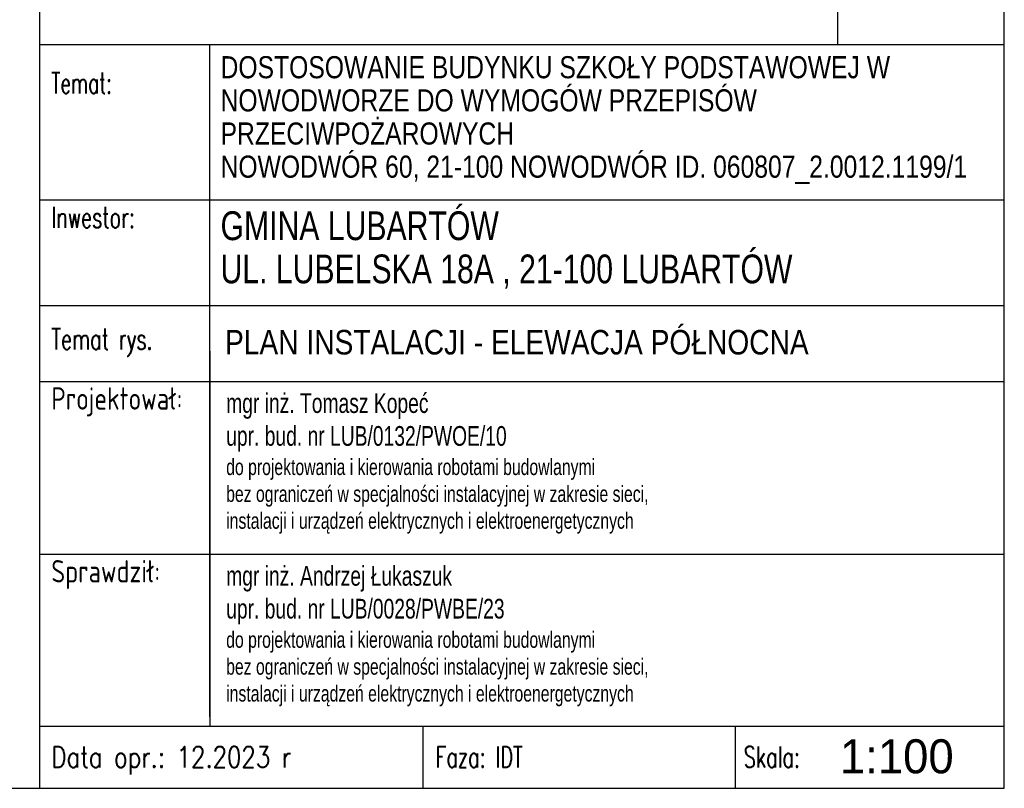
# Model space of a CAD drawing. Header units: centimetres. Extents: x -16053 to 7031, y -7778 to 254.
# Tile 251 of 256: x 2205 to 2695, y -1379 to -996. Entities that reach past the tile are written whole.
import ezdxf

# ---------------------------------------------------------------- set-up
doc = ezdxf.new("R2010")
doc.units = ezdxf.units.CM
doc.header["$MEASUREMENT"] = 0
doc.layers.add('jt_tabela', color=130, linetype='CONTINUOUS')
doc.layers.add('OPISY ELEKTRYCZNE', color=120, linetype='CONTINUOUS')
doc.styles.add('ARIAL 1-100', font='txt', dxfattribs={"width": 0.7, "height": 18})
doc.styles.add('CP_TXTCON', font='arial.ttf', dxfattribs={"width": 0.8})
doc.styles.add('DYBY', font='ROMANS.SHX', dxfattribs={"width": 0.8})
doc.styles.add('Opisowy', font='txt')

msp = doc.modelspace()

# ---------------------------------------------------------------- linework, layer by layer
at = {"layer": 'jt_tabela'}
for p, q in [((2215.036, -897.782), (2215.036, -1378.644)), ((2612.391, -1008.303), (2612.391, -897.782)), ((2695.267, -1378.644), (2695.267, -897.782)), ((2215.036, -1008.303), (2695.267, -1008.303)), ((2299.848, -1343.116), (2299.848, -1008.303)), ((2215.036, -1085.642), (2695.267, -1085.642)), ((2215.036, -1138.372), (2695.267, -1138.372)), ((2299.848, -1160.954), (2299.848, -1347.637)), ((2215.036, -1176.136), (2695.267, -1176.136)), ((2215.036, -1262.135), (2695.267, -1262.135)), ((2214.926, -1347.637), (2695.267, -1347.637)), ((2215.036, -1347.637), (2695.267, -1347.637)), ((2405.828, -1347.637), (2405.828, -1378.644)), ((2561.434, -1378.644), (2561.434, -1347.637)), ((2215.036, -1378.644), (2695.267, -1378.644))]:
    msp.add_line(p, q, dxfattribs=at)
at = {"layer": 'OPISY ELEKTRYCZNE', "linetype": 'ByBlock'}
msp.add_lwpolyline([(-1800.027, -1378.644), (2695.267, -1378.644), (2695.267, -3.091), (-1800.027, -3.091)], close=True, dxfattribs=at)

# ---------------------------------------------------------------- texts
at = {"layer": 'jt_tabela'}
for s, height, style, width, p in [('Temat:', 10.453, 'DYBY', 0.64, (2220.906, -1032.7)), ('Inwestor:', 10.453, 'DYBY', 0.674, (2220.906, -1099.622)), ('PLAN INSTALACJI - ELEWACJA PÓŁNOCNA', 12.21186, 'CP_TXTCON', 0.821813, (2307.337, -1162.687)), ('Temat rys.', 10.453, 'DYBY', 0.674, (2220.906, -1160.145)), ('Projektował:', 11.13832, 'DYBY', 0.75, (2220.906, -1190.165)), ('Sprawdził:', 11.1383, 'DYBY', 0.75, (2220.906, -1276.164)), ('Skala:', 10.453, 'DYBY', 0.674, (2565.534, -1368.273)), ('Data opr.: 12.2023 r ', 10.45305, 'DYBY', 0.8, (2220.906, -1368.273)), ('Faza: IDT', 10.453, 'DYBY', 0.674, (2412.072, -1368.273))]:
    msp.add_text(s, height=height, dxfattribs=dict(at, style=style, width=width)).set_placement(p)
at = {"layer": 'jt_tabela', "style": 'Opisowy'}
msp.add_text('1:100', height=16.9339, dxfattribs=at).set_placement((2613.41, -1371.178))
at = {"layer": 'jt_tabela', "width": 387.71766, "attachment_point": 1, "line_spacing_factor": 0.9, "style": 'DYBY'}
for s, insert, char_height in [('{\\fArial|b0|i0|c238|p34;DOSTOSOWANIE BUDYNKU SZKOŁY PODSTAWOWEJ W NOWODWORZE DO WYMOGÓW PRZEPISÓW PRZECIWPOŻAROWYCH \\PNOWODWÓR 60, 21-100 NOWODWÓR ID. 060807_2.0012.1199/1 \\P\\P}', (2305.127, -1014.171), 11), ('{\\W0.75;\\fArial|b0|i0|c238|p34;\\H1.230769x;GMINA LUBARTÓW \\PUL. LUBELSKA 18A , 21-100 LUBARTÓW\\P}', (2305.127, -1091.412), 11.64963)]:
    msp.add_mtext(s, dxfattribs=dict(at, insert=insert, char_height=char_height))
at = {"layer": 'jt_tabela', "char_height": 9.8061, "width": 415.49527, "attachment_point": 1, "style": 'ARIAL 1-100'}
for s, insert in [('mgr inż. Tomasz Kopeć\\Pupr. bud. nr LUB/0132/PWOE/10\\P\\pxql;{\\H0.818504x;do projektowania i kierowania robotami budowlanymi\\Pbez ograniczeń w specjalności instalacyjnej w zakresie sieci,\\Pinstalacji i urządzeń elektrycznych i elektroenergetycznych}', (2307.936, -1181.973)), ('mgr inż. Andrzej Łukaszuk\\Pupr. bud. nr LUB/0028/PWBE/23\\P\\pxql;{\\H0.818504x;do projektowania i kierowania robotami budowlanymi\\Pbez ograniczeń w specjalności instalacyjnej w zakresie sieci,\\Pinstalacji i urządzeń elektrycznych i elektroenergetycznych\\P}', (2307.936, -1267.972))]:
    msp.add_mtext(s, dxfattribs=dict(at, insert=insert))

doc.saveas('drawing.dxf')
